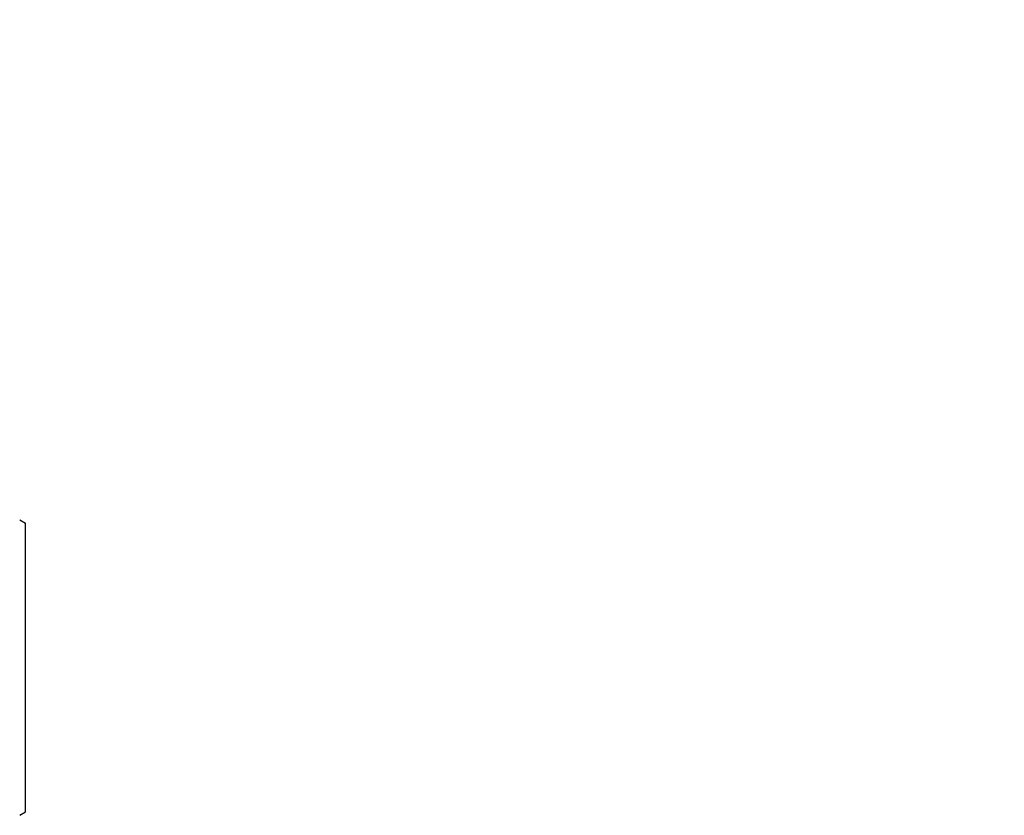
# Model space of a CAD drawing. Header units: millimetres. Extents: x 0 to 9512, y 0 to 6728.
# Tile 78 of 119: x 6248 to 6415, y 1334 to 1469. Entities that reach past the tile are written whole.
import ezdxf

# ---------------------------------------------------------------- set-up
doc = ezdxf.new("R2010")
doc.units = ezdxf.units.MM
doc.header["$LTSCALE"] = 523.16
doc.layers.get('0').update_dxf_attribs({"linetype": 'CONTINUOUS'})
doc.layers.add('304104000184DXF_CONTINUOUS_LINE', color=7, linetype='CONTINUOUS')
doc.layers.add('运动范围_DXF_DIMENSION', color=7, linetype='CONTINUOUS')
doc.styles.get("Standard").update_dxf_attribs({"font": 'txt', "width": 0.7})
doc.dimstyles.new('DIMSTYLE_7', dxfattribs={"dimtxt": 80, "dimasz": 48, "dimexe": 1, "dimexo": 0, "dimtad": 1, "dimdsep": 46, "dimtxsty": 'Standard', "dimblk": '_FILLED', "dimblk1": '_FILLED', "dimblk2": '_FILLED', "dimcen": 0.09, "dimclrt": 5, "dimazin": 2, "dimtp": 2, "dimtm": 2, "dimtfac": 1, "dimtofl": 0, "dimtmove": 0, "dimatfit": 3, "dimldrblk": '_FILLED', "dimfxl": 0, "dimtolj": 1, "dimarcsym": 0})

# ---------------------------------------------------------------- blocks, each defined once
blk = doc.blocks.new('_FILLED')
at = {"color": 0, "linetype": 'ByBlock'}
blk.add_solid([(0, 0), (-1, 0.1667), (-1, -0.1667)], dxfattribs=at)
blk = doc.blocks.new('*D10')
at = {"layer": '运动范围_DXF_DIMENSION', "color": 2, "linetype": 'Continuous', "transparency": 16777216}
for p, q in [((4873.14, 1359.38), (7149.88, 2121.48)), ((6770.65, 1994.54), (4873.14, 1359.38)), ((6770.65, 1994.54), (6770.65, 1994.54))]:
    blk.add_line(p, q, dxfattribs=at)
at = {"layer": '运动范围_DXF_DIMENSION', "color": 2, "linetype": 'Continuous', "transparency": 16777216, "xscale": 48, "yscale": 48, "zscale": 48, "rotation": 198.507278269}
blk.add_blockref('_FILLED', (6770.65, 1994.54), dxfattribs=at)

msp = doc.modelspace()

# ---------------------------------------------------------------- linework, layer by layer
at = {"layer": '304104000184DXF_CONTINUOUS_LINE', "color": 7, "linetype": 'Continuous'}
for p, q in [((6248.138, 1384.384), (6249.138, 1383.807)), ((6249.138, 1334.961), (6249.138, 1383.807)), ((6248.138, 1334.384), (6249.138, 1334.961))]:
    msp.add_line(p, q, dxfattribs=at)

# ---------------------------------------------------------------- dimensions: what is measured, and where the dimension line sits
at = {"layer": '运动范围_DXF_DIMENSION', "color": 2, "linetype": 'Continuous'}
dim = msp.add_radius_dim(center=(4873.138, 1359.384), mpoint=(6770.655, 1994.545), text='R<>', dimstyle='DIMSTYLE_7', override={"dimpost": '<>'}, dxfattribs=at)
dim.commit()
dim.dimension.update_dxf_attribs({"geometry": '*D10', "text_midpoint": (6878.008, 2051.57), "dimtype": 164})

doc.saveas('drawing.dxf')
